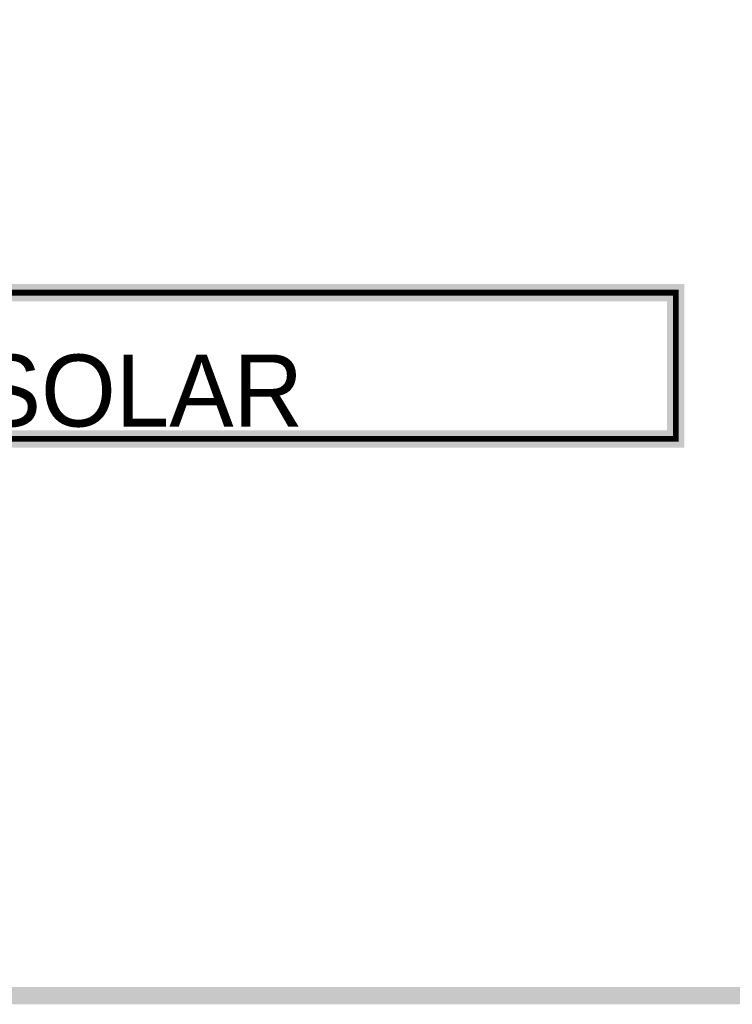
# Model space of a CAD drawing. Header units: inches. Extents: x 0 to 292, y 0 to 193.
# Tile 137 of 256: x 122 to 135, y 129 to 146. Entities that reach past the tile are written whole.
import ezdxf

# ---------------------------------------------------------------- set-up
doc = ezdxf.new("R2010")
doc.units = ezdxf.units.IN
doc.layers.add('Sheet', color=255, linetype='Continuous')

msp = doc.modelspace()

# ---------------------------------------------------------------- linework, layer by layer
at = {"layer": 'Sheet'}
msp.add_lwpolyline([(39.162, 149.516, 0.3, 0.3, 0), (47.287, 149.516, 0.3, 0.3, 0), (47.287, 129.538, 0.3, 0.3, 0), (53.892, 129.538, 0.3, 0.3, 0), (74.467, 129.538, 0.3, 0.3, 0), (90.034, 129.538, 0.3, 0.3, 0), (138.958, 129.538, 0.3, 0.3, 0), (164.345, 129.538, 0.3, 0.3, 0), (184.901, 129.538, 0.3, 0.3, 0), (201.657, 129.538, 0.3, 0.3, 0), (223.245, 129.538, 0.3, 0.3, 0), (248.281, 129.538, 0.3, 0.3, 0), (264.881, 129.538, 0.3, 0.3, 0), (264.881, 138.523, 0.3, 0.3, 0)], format="xyseb", dxfattribs=at)
for points in [[(117.37, 139.186, 0.3, 0.3, 0), (116.104, 140.453, 0.3, 0.3, 0), (117.37, 141.72, 0.3, 0.3, 0), (133.873, 141.72, 0.3, 0.3, 0), (133.873, 139.186, 0.3, 0.3, 0), (117.37, 139.186, 0.3, 0.3, 0)], [(117.37, 139.186, 0.0991, 0.0991, 0), (116.104, 140.453, 0.0991, 0.0991, 0), (117.37, 141.72, 0.0991, 0.0991, 0), (133.873, 141.72, 0.0991, 0.0991, 0), (133.873, 139.186, 0.0991, 0.0991, 0), (117.37, 139.186, 0.0991, 0.0991, 0)]]:
    msp.add_lwpolyline(points, format="xyseb", close=True, dxfattribs=at)

# ---------------------------------------------------------------- texts
msp.add_text('ON_PSOLAR', height=1.2474, dxfattribs=at).set_placement((117.214, 139.4))

doc.saveas('drawing.dxf')
